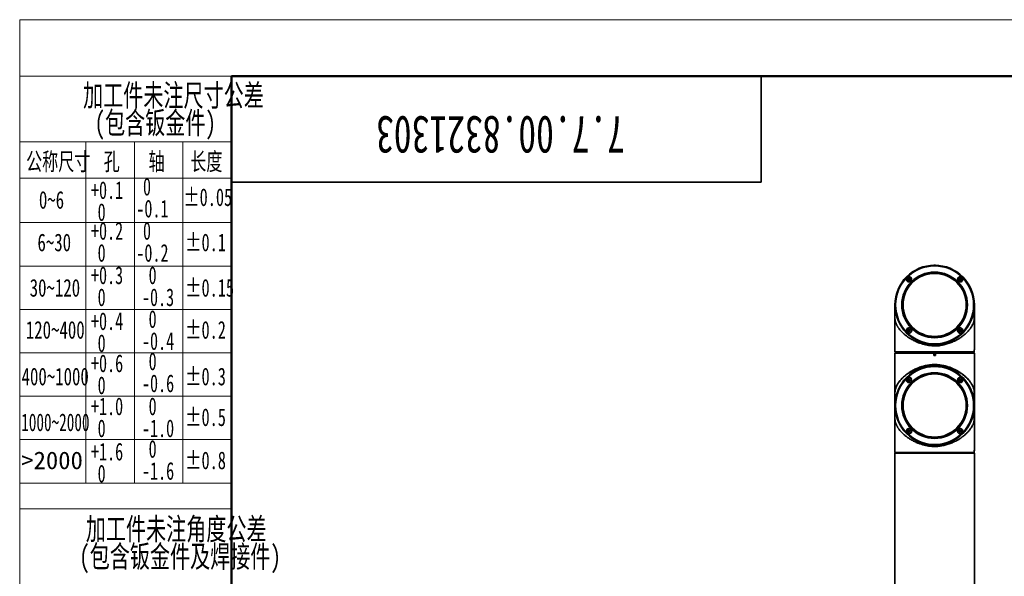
# Model space of a CAD drawing. Header units: millimetres. Extents: x 0 to 420, y 0 to 297.
# Tile 8 of 13: x 0 to 112, y 234 to 297. Entities that reach past the tile are written whole.
import ezdxf

# ---------------------------------------------------------------- set-up
doc = ezdxf.new("R2010")
doc.units = ezdxf.units.MM
doc.layers.get('0').update_dxf_attribs({"lineweight": 18})
doc.layers.add('标注层', color=150, linetype='Continuous', lineweight=18)
doc.styles.add('SLDTEXTSTYLE0', font='txt', dxfattribs={"width": 0.7})
doc.styles.add('SLDTEXTSTYLE2', font='txt', dxfattribs={"width": 0.7})
doc.styles.add('SLDTEXTSTYLE4', font='txt', dxfattribs={"width": 0.67})
doc.styles.add('SLDTEXTSTYLE5', font='txt', dxfattribs={"width": 0.677991})
doc.styles.add('SLDTEXTSTYLE6', font='txt', dxfattribs={"width": 0.631687})
doc.styles.add('SLDTEXTSTYLE7', font='txt', dxfattribs={"width": 1.026693})

# ---------------------------------------------------------------- blocks, each defined once
blk = doc.blocks.new('SW_NOTE_2')
at = {"layer": '标注层', "color": 0, "char_height": 2.5, "attachment_point": 2, "style": 'SLDTEXTSTYLE0'}
for s, insert, width in [('加工件未注尺寸公差', (15.47, 3.22), 44.581), ('(包含钣金件)', (13.41, 0.11), 27.8631)]:
    blk.add_mtext(s, dxfattribs=dict(at, insert=insert, width=width))
blk = doc.blocks.new('SW_NOTE_3')
at = {"layer": '标注层', "color": 0, "char_height": 2, "attachment_point": 1, "style": 'SLDTEXTSTYLE4'}
for s, insert, width in [('0', (0.75, 2.58), 1.5421), ('-0.1', (0, 0.09), 7.1567)]:
    blk.add_mtext(s, dxfattribs=dict(at, insert=insert, width=width))
blk = doc.blocks.new('SW_NOTE_4')
at = {"layer": '标注层', "color": 0, "char_height": 2, "attachment_point": 1, "style": 'SLDTEXTSTYLE4'}
for s, insert, width in [('+0.1', (0, 2.58), 7.1117), ('0', (0.75, 0.09), 1.5421)]:
    blk.add_mtext(s, dxfattribs=dict(at, insert=insert, width=width))
blk = doc.blocks.new('SW_NOTE_5')
at = {"layer": '标注层', "color": 0, "char_height": 2, "attachment_point": 1, "style": 'SLDTEXTSTYLE4'}
for s, insert, width in [('+0.2', (0, 2.58), 7.2615), ('0', (0.75, 0.09), 1.5421)]:
    blk.add_mtext(s, dxfattribs=dict(at, insert=insert, width=width))
blk = doc.blocks.new('SW_NOTE_6')
at = {"layer": '标注层', "color": 0, "char_height": 2, "attachment_point": 1, "style": 'SLDTEXTSTYLE4'}
for s, insert, width in [('+0.3', (0, 2.58), 7.2615), ('0', (0.75, 0.09), 1.5421)]:
    blk.add_mtext(s, dxfattribs=dict(at, insert=insert, width=width))
blk = doc.blocks.new('SW_NOTE_7')
at = {"layer": '标注层', "color": 0, "char_height": 2, "attachment_point": 1, "style": 'SLDTEXTSTYLE4'}
for s, insert, width in [('+0.4', (0, 2.58), 7.3663), ('0', (0.75, 0.09), 1.5421)]:
    blk.add_mtext(s, dxfattribs=dict(at, insert=insert, width=width))
blk = doc.blocks.new('SW_NOTE_8')
at = {"layer": '标注层', "color": 0, "char_height": 2, "attachment_point": 1, "style": 'SLDTEXTSTYLE4'}
for s, insert, width in [('0', (0.75, 2.58), 1.5421), ('-0.2', (0, 0.09), 7.3064)]:
    blk.add_mtext(s, dxfattribs=dict(at, insert=insert, width=width))
blk = doc.blocks.new('SW_NOTE_9')
at = {"layer": '标注层', "color": 0, "char_height": 2, "attachment_point": 1, "style": 'SLDTEXTSTYLE4'}
for s, insert, width in [('0', (0.75, 2.58), 1.5421), ('-0.3', (0, 0.09), 7.3064)]:
    blk.add_mtext(s, dxfattribs=dict(at, insert=insert, width=width))
blk = doc.blocks.new('SW_NOTE_10')
at = {"layer": '标注层', "color": 0, "char_height": 2, "attachment_point": 1, "style": 'SLDTEXTSTYLE4'}
for s, insert, width in [('0', (0.75, 2.58), 1.5421), ('-0.4', (0, 0.09), 7.4112)]:
    blk.add_mtext(s, dxfattribs=dict(at, insert=insert, width=width))
blk = doc.blocks.new('SW_NOTE_11')
at = {"layer": '标注层', "color": 0, "char_height": 2, "attachment_point": 1, "style": 'SLDTEXTSTYLE4'}
for s, insert, width in [('+0.6', (0, 2.58), 7.3064), ('0', (0.75, 0.09), 1.5421)]:
    blk.add_mtext(s, dxfattribs=dict(at, insert=insert, width=width))
blk = doc.blocks.new('SW_NOTE_12')
at = {"layer": '标注层', "color": 0, "char_height": 2, "attachment_point": 1, "style": 'SLDTEXTSTYLE4'}
for s, insert, width in [('0', (0.75, 2.58), 1.5421), ('-0.6', (0, 0.09), 7.3513)]:
    blk.add_mtext(s, dxfattribs=dict(at, insert=insert, width=width))
blk = doc.blocks.new('SW_NOTE_13')
at = {"layer": '标注层', "color": 0, "char_height": 2, "attachment_point": 1, "style": 'SLDTEXTSTYLE4'}
for s, insert, width in [('+1.0', (0, 2.58), 7.3064), ('0', (0.75, 0.09), 1.5421)]:
    blk.add_mtext(s, dxfattribs=dict(at, insert=insert, width=width))
blk = doc.blocks.new('SW_NOTE_14')
at = {"layer": '标注层', "color": 0, "char_height": 2, "attachment_point": 1, "style": 'SLDTEXTSTYLE4'}
for s, insert, width in [('0', (0.75, 2.58), 1.5421), ('-1.0', (0, 0.09), 7.3513)]:
    blk.add_mtext(s, dxfattribs=dict(at, insert=insert, width=width))
blk = doc.blocks.new('SW_NOTE_15')
at = {"layer": '标注层', "color": 0, "char_height": 2, "attachment_point": 1, "style": 'SLDTEXTSTYLE4'}
for s, insert, width in [('+1.6', (0, 2.58), 7.3064), ('0', (0.75, 0.09), 1.5421)]:
    blk.add_mtext(s, dxfattribs=dict(at, insert=insert, width=width))
blk = doc.blocks.new('SW_NOTE_16')
at = {"layer": '标注层', "color": 0, "char_height": 2, "attachment_point": 1, "style": 'SLDTEXTSTYLE4'}
for s, insert, width in [('0', (0.75, 2.58), 1.5421), ('-1.6', (0, 0.09), 7.3513)]:
    blk.add_mtext(s, dxfattribs=dict(at, insert=insert, width=width))
blk = doc.blocks.new('SW_NOTE_17')
at = {"layer": '标注层', "color": 0, "char_height": 2.5, "attachment_point": 2, "style": 'SLDTEXTSTYLE0'}
for s, insert, width in [('加工件未注角度公差', (15.47, 3.22), 44.581), ('(包含钣金件及焊接件)', (15.91, 0.11), 47.8855)]:
    blk.add_mtext(s, dxfattribs=dict(at, insert=insert, width=width))

msp = doc.modelspace()

# ---------------------------------------------------------------- linework, layer by layer
at = {"color": 7, "linetype": 'Continuous', "lineweight": 18}
for q in [(419.993, 297.3966), (-0.0005, 0.3966)]:
    msp.add_line((-0.0005, 297.3966), q, dxfattribs=at)
at = {"color": 1, "linetype": 'Continuous', "lineweight": 18}
for p, q in [((23.9959, 290.9894), (-0.0005, 290.9894)), ((-0.0005, 290.9894), (-0.0005, 0.3966)), ((7.4931, 283.5731), (-0.0005, 283.5731)), ((7.4931, 283.5731), (7.4931, 279.5731)), ((7.4931, 283.5731), (12.9941, 283.5731)), ((12.9941, 283.5731), (12.9941, 244.8997)), ((18.495, 283.5731), (12.9941, 283.5731)), ((18.495, 283.5731), (18.495, 244.8997)), ((18.495, 283.5731), (23.9959, 283.5731)), ((-0.0041, 279.4492), (23.9959, 279.4492)), ((7.4931, 279.9545), (7.4931, 244.8997)), ((-0.0041, 274.4004), (23.9959, 274.4004)), ((-0.0041, 269.4836), (23.9959, 269.4836)), ((-0.0041, 264.5669), (23.9959, 264.5669)), ((-0.0041, 259.6501), (23.9959, 259.6501)), ((-0.0041, 254.7333), (23.9959, 254.7333)), ((-0.0041, 249.8165), (23.9959, 249.8165)), ((-0.0041, 244.8997), (23.9959, 244.8997)), ((-0.0005, 241.9717), (23.9959, 241.9717))]:
    msp.add_line(p, q, dxfattribs=at)
at = {"color": 7, "linetype": 'Continuous', "lineweight": 50}
for p, q in [((23.9959, 5.9894), (23.9959, 290.9894)), ((23.9959, 290.9894), (413.9959, 290.9894))]:
    msp.add_line(p, q, dxfattribs=at)
at = {"color": 7, "linetype": 'Continuous', "lineweight": 35}
for p, q in [((83.9959, 278.9894), (83.9959, 290.9894)), ((23.9959, 278.9894), (83.9959, 278.9894)), ((100.6545, 268.0362), (100.7545, 268.0939)), ((100.6545, 267.9207), (100.6545, 268.0362)), ((100.7545, 267.9784), (100.6545, 268.0362)), ((100.7545, 267.9784), (100.6545, 267.9207)), ((100.7545, 267.863), (100.6545, 267.9207)), ((100.7545, 268.0939), (100.8545, 268.0362)), ((100.7545, 267.9784), (100.7545, 268.0939)), ((100.7545, 267.9784), (100.8545, 268.0362)), ((100.7545, 267.9784), (100.7545, 267.863)), ((100.7545, 267.9784), (100.8545, 267.9207)), ((100.8545, 267.9207), (100.7545, 267.863)), ((100.8545, 268.0362), (100.8545, 267.9207)), ((106.4528, 268.0362), (106.5528, 268.0939)), ((106.4528, 267.9207), (106.4528, 268.0362)), ((106.5528, 267.9784), (106.4528, 268.0362)), ((106.5528, 267.9784), (106.4528, 267.9207)), ((106.5528, 267.863), (106.4528, 267.9207)), ((106.5528, 268.0939), (106.6528, 268.0362)), ((106.5528, 267.9784), (106.5528, 268.0939)), ((106.5528, 267.9784), (106.6528, 268.0362)), ((106.5528, 267.9784), (106.5528, 267.863)), ((106.5528, 267.9784), (106.6528, 267.9207)), ((106.6528, 267.9207), (106.5528, 267.863)), ((106.6528, 268.0362), (106.6528, 267.9207)), ((99.1536, 265.0793), (99.1536, 259.7493)), ((108.1529, 264.9979), (108.1529, 264.9964)), ((108.1536, 260.0093), (108.1536, 265.0793)), ((100.6545, 262.2379), (100.7545, 262.2956)), ((100.6545, 262.1224), (100.6545, 262.2379)), ((100.7545, 262.1802), (100.6545, 262.2379)), ((100.7545, 262.1802), (100.6545, 262.1224)), ((100.7545, 262.2956), (100.8545, 262.2379)), ((100.7545, 262.1802), (100.7545, 262.2956)), ((100.7545, 262.1802), (100.8545, 262.2379)), ((100.7545, 262.1802), (100.7545, 262.0647)), ((100.7545, 262.1802), (100.8545, 262.1224)), ((100.8545, 262.2379), (100.8545, 262.1224)), ((106.4528, 262.2379), (106.5528, 262.2956)), ((106.4528, 262.1224), (106.4528, 262.2379)), ((106.5528, 262.1802), (106.4528, 262.2379)), ((106.5528, 262.1802), (106.4528, 262.1224)), ((106.5528, 262.2956), (106.6528, 262.2379)), ((106.5528, 262.1802), (106.5528, 262.2956)), ((106.5528, 262.1802), (106.6528, 262.2379)), ((106.5528, 262.1802), (106.5528, 262.0647)), ((106.5528, 262.1802), (106.6528, 262.1224)), ((106.6528, 262.2379), (106.6528, 262.1224)), ((100.7545, 262.0647), (100.6545, 262.1224)), ((100.7394, 261.6528), (100.7933, 261.6002)), ((100.8545, 262.1224), (100.7545, 262.0647)), ((106.5528, 262.0647), (106.4528, 262.1224)), ((106.6528, 262.1224), (106.5528, 262.0647)), ((108.1525, 260.0093), (108.1536, 260.0093)), ((108.1525, 260.0093), (108.1525, 259.7493)), ((99.1536, 259.7493), (99.2036, 259.6993)), ((99.1536, 259.7493), (108.1525, 259.7493)), ((99.2236, 259.6693), (99.1536, 259.5993)), ((99.1536, 259.5993), (99.1536, 253.6793)), ((103.5536, 259.5993), (99.1536, 259.5993)), ((108.1026, 259.6993), (99.2036, 259.6993)), ((103.5675, 259.6693), (99.2236, 259.6693)), ((103.5536, 259.6182), (103.5536, 259.5993)), ((103.5536, 259.5993), (103.5536, 259.3593)), ((103.7536, 259.3593), (103.5536, 259.3593)), ((103.7398, 259.6693), (103.5675, 259.6693)), ((108.0836, 259.6693), (103.7398, 259.6693)), ((103.7536, 259.6182), (103.7536, 259.5993)), ((108.1536, 259.5993), (103.7536, 259.5993)), ((103.7536, 259.3593), (103.7536, 259.5993)), ((108.1536, 259.5993), (108.0836, 259.6693)), ((108.1336, 259.7304), (108.1026, 259.6993)), ((108.1536, 253.6793), (108.1536, 259.5993)), ((100.6545, 256.6362), (100.7545, 256.6939)), ((100.6545, 256.5207), (100.6545, 256.6362)), ((100.7545, 256.5784), (100.6545, 256.6362)), ((100.7545, 256.5784), (100.6545, 256.5207)), ((100.7545, 256.6939), (100.8545, 256.6362)), ((100.7545, 256.5784), (100.7545, 256.6939)), ((100.7545, 256.5784), (100.8545, 256.6362)), ((100.7545, 256.5784), (100.7545, 256.463)), ((100.7545, 256.5784), (100.8545, 256.5207)), ((100.8545, 256.6362), (100.8545, 256.5207)), ((106.4528, 256.6362), (106.5528, 256.6939)), ((106.4528, 256.5207), (106.4528, 256.6362)), ((106.5528, 256.5784), (106.4528, 256.6362)), ((106.5528, 256.5784), (106.4528, 256.5207)), ((106.5528, 256.6939), (106.6528, 256.6362)), ((106.5528, 256.5784), (106.5528, 256.6939)), ((106.5528, 256.5784), (106.6528, 256.6362)), ((106.5528, 256.5784), (106.5528, 256.463)), ((106.5528, 256.5784), (106.6528, 256.5207)), ((106.6528, 256.6362), (106.6528, 256.5207)), ((100.7545, 256.463), (100.6545, 256.5207)), ((100.8545, 256.5207), (100.7545, 256.463)), ((106.5528, 256.463), (106.4528, 256.5207)), ((106.6528, 256.5207), (106.5528, 256.463)), ((99.1548, 254.4841), (99.1548, 253.7832)), ((108.1524, 254.4841), (108.1524, 254.0264)), ((108.1527, 254.6005), (108.1525, 254.4856)), ((99.1536, 253.6793), (99.1536, 248.3493)), ((108.1524, 253.7832), (108.1524, 253.8787)), ((108.1529, 253.5979), (108.1529, 253.5964)), ((108.1536, 248.6093), (108.1536, 253.6793)), ((100.6545, 250.8379), (100.7545, 250.8956)), ((100.6545, 250.7224), (100.6545, 250.8379)), ((100.7545, 250.7802), (100.6545, 250.8379)), ((100.7545, 250.7802), (100.6545, 250.7224)), ((100.7545, 250.6647), (100.6545, 250.7224)), ((100.7545, 250.8956), (100.8545, 250.8379)), ((100.7545, 250.7802), (100.7545, 250.8956)), ((100.7545, 250.7802), (100.8545, 250.8379)), ((100.7545, 250.7802), (100.7545, 250.6647)), ((100.7545, 250.7802), (100.8545, 250.7224)), ((100.8545, 250.7224), (100.7545, 250.6647)), ((100.8545, 250.8379), (100.8545, 250.7224)), ((106.4528, 250.8379), (106.5528, 250.8956)), ((106.4528, 250.7224), (106.4528, 250.8379)), ((106.5528, 250.7802), (106.4528, 250.8379)), ((106.5528, 250.7802), (106.4528, 250.7224)), ((106.5528, 250.6647), (106.4528, 250.7224)), ((106.5528, 250.8956), (106.6528, 250.8379)), ((106.5528, 250.7802), (106.5528, 250.8956)), ((106.5528, 250.7802), (106.6528, 250.8379)), ((106.5528, 250.7802), (106.5528, 250.6647)), ((106.5528, 250.7802), (106.6528, 250.7224)), ((106.6528, 250.7224), (106.5528, 250.6647)), ((106.6528, 250.8379), (106.6528, 250.7224)), ((99.1536, 248.3493), (99.2036, 248.2993)), ((99.1536, 248.3493), (108.1525, 248.3493)), ((99.1536, 248.2693), (99.1536, 180.0593)), ((99.1536, 248.2693), (103.6536, 248.2693)), ((108.1026, 248.2993), (99.2036, 248.2993)), ((99.4536, 248.2993), (99.4536, 248.2693)), ((103.6536, 248.2693), (108.1536, 248.2693)), ((107.8536, 248.2693), (107.8536, 248.2993)), ((108.1336, 248.3304), (108.1026, 248.2993)), ((108.1525, 248.6093), (108.1536, 248.6093)), ((108.1525, 248.6093), (108.1525, 248.3493)), ((108.1525, 248.5244), (108.1536, 248.5393)), ((108.1536, 248.5393), (108.1536, 248.6093)), ((108.1536, 180.0593), (108.1536, 248.2693))]:
    msp.add_line(p, q, dxfattribs=at)
at = {"color": 8, "linetype": 'Continuous', "lineweight": 35}
for p, q in [((99.1548, 253.7821), (99.1548, 254.4856)), ((108.1525, 254.4856), (108.1525, 254.0193)), ((108.1525, 253.8824), (108.1525, 253.7821)), ((99.1544, 252.697), (99.1548, 252.8745)), ((108.1525, 248.5393), (108.1536, 248.5393))]:
    msp.add_line(p, q, dxfattribs=at)
at = {"color": 7, "linetype": 'Continuous', "lineweight": 35}
for centre, radius in [((103.6536, 265.0793), 4.5), ((103.6536, 265.0793), 4.422), ((103.6536, 265.0793), 3.7157), ((103.6536, 265.0793), 3.684), ((103.6536, 265.0793), 3.625), ((103.6536, 265.0793), 3.575), ((100.7545, 267.9784), 0.165), ((106.5528, 267.9784), 0.165), ((100.7545, 262.1802), 0.165), ((106.5528, 262.1802), 0.165), ((103.6536, 253.6793), 4.5), ((103.6536, 253.6793), 4.422), ((103.6536, 253.6793), 3.7157), ((103.6536, 253.6793), 3.684), ((103.6536, 253.6793), 3.625), ((103.6536, 253.6793), 3.575), ((100.7545, 256.5784), 0.165), ((106.5528, 256.5784), 0.165), ((100.7545, 250.7802), 0.165), ((106.5528, 250.7802), 0.165)]:
    msp.add_circle(centre, radius, dxfattribs=at)
for start, end in [(270, 180), (225, 270)]:
    msp.add_arc((103.6536, 265.0793), 4.5, start, end, dxfattribs=at)
for points, knots in [([(103.5536, 269.5782), (103.5551, 269.5782), (103.5582, 269.5783), (103.5813, 269.5788), (103.6143, 269.5792), (103.6536, 269.5794), (103.6929, 269.5792), (103.726, 269.5788), (103.7491, 269.5783), (103.7521, 269.5782), (103.7536, 269.5782)], [0, 0, 0, 0, 0.025015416, 0.050007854, 0.074989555, 0.099970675, 0.124961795, 0.149973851, 0.174989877, 0.200016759, 0.200016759, 0.200016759, 0.200016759]), ([(100.9802, 268.1761), (100.9549, 268.1997), (100.9045, 268.2469), (100.8039, 268.2801), (100.6997, 268.2795), (100.6024, 268.2437), (100.5237, 268.1788), (100.4712, 268.0926), (100.4494, 267.9945), (100.4608, 267.8941), (100.5048, 267.8019), (100.578, 267.7285), (100.6726, 267.6835), (100.7772, 267.6733), (100.8783, 267.6988), (100.9636, 267.7556), (101.0246, 267.8358), (101.0562, 267.9307), (101.0553, 268.0309), (101.0267, 268.1157), (100.9932, 268.1591), (100.9802, 268.1761)], [0, 0, 0, 0, 0.10425702, 0.20855838, 0.31167616, 0.41254674, 0.51140081, 0.60921249, 0.70724127, 0.80670221, 0.90826803, 1.01188427, 1.11665914, 1.2209635, 1.32318656, 1.42265512, 1.52010661, 1.6173151, 1.7160965, 1.81744531, 1.88255844, 1.88255844, 1.88255844, 1.88255844]), ([(106.7649, 268.1906), (106.7392, 268.2118), (106.6877, 268.2542), (106.5897, 268.2814), (106.4892, 268.2774), (106.3943, 268.2399), (106.3162, 268.1724), (106.2646, 268.0814), (106.2467, 267.9778), (106.265, 267.8749), (106.3158, 267.7854), (106.3919, 267.7188), (106.4844, 267.6808), (106.5844, 267.6746), (106.6822, 267.7015), (106.7672, 267.7602), (106.8283, 267.8451), (106.8572, 267.9463), (106.8498, 268.0504), (106.8147, 268.1343), (106.7786, 268.1751), (106.7649, 268.1906)], [0, 0, 0, 0, 0.0982259, 0.1964132, 0.29548983, 0.39658347, 0.49982325, 0.60447941, 0.7090198, 0.81179745, 0.91182693, 1.0095713, 1.10666966, 1.20500339, 1.30579751, 1.40908683, 1.5138081, 1.61826566, 1.72102405, 1.82152532, 1.8825646, 1.8825646, 1.8825646, 1.8825646]), ([(99.1548, 264.9799), (99.1546, 264.9858), (99.1544, 264.994), (99.1544, 264.9943), (99.1544, 264.9944)], [0, 0, 0, 0, 0.0103419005, 0.0144754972, 0.0144754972, 0.0144754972, 0.0144754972]), ([(99.1546, 264.9818), (99.1547, 264.9522), (99.1548, 264.8776), (99.1551, 264.6925), (99.1554, 264.4837), (99.1555, 264.2932), (99.1557, 264.0742), (99.1558, 263.8486), (99.1558, 263.6925), (99.1558, 263.6226)], [0, 0, 0, 0, 0.19854903, 0.50124087, 0.66430595, 0.83549519, 1.0154445, 1.2051992, 1.35917739, 1.35917739, 1.35917739, 1.35917739]), ([(99.1546, 264.9801), (99.1547, 264.9513), (99.1548, 264.8774), (99.1551, 264.6936), (99.1554, 264.485), (99.1555, 264.2945), (99.1557, 264.0755), (99.1558, 263.8547), (99.1558, 263.7037), (99.1558, 263.6389)], [0, 0, 0, 0, 0.19368176, 0.49587458, 0.65866462, 0.8295828, 1.00921944, 1.1986459, 1.34122446, 1.34122446, 1.34122446, 1.34122446]), ([(108.1514, 263.6225), (108.1514, 263.644), (108.1513, 263.7461), (108.1513, 263.9074), (108.1513, 264.0905), (108.1513, 264.2488), (108.1515, 264.416), (108.1519, 264.6057), (108.1523, 264.781), (108.1526, 264.916), (108.1527, 264.9658), (108.1527, 264.9869)], [0, 0, 0, 0, 0.04828946, 0.22899957, 0.37340612, 0.49081871, 0.63567141, 0.81793584, 1.03695785, 1.22571297, 1.36432789, 1.36432789, 1.36432789, 1.36432789]), ([(108.1514, 263.6254), (108.1514, 263.6464), (108.1513, 263.7479), (108.1513, 263.9087), (108.1513, 264.0918), (108.1513, 264.2502), (108.1515, 264.417), (108.1519, 264.6069), (108.1522, 264.7204), (108.1523, 264.7819)], [0, 0, 0, 0, 0.05270803, 0.25519926, 0.41700461, 0.54856215, 0.71088263, 0.91512157, 1.15645022, 1.15645022, 1.15645022, 1.15645022]), ([(108.1524, 264.2917), (108.1528, 264.1911), (108.1532, 264.0631), (108.1532, 263.9088), (108.1531, 263.8345), (108.1528, 263.7459), (108.1522, 263.6638), (108.1506, 263.5909), (108.1471, 263.4975), (108.1372, 263.3919), (108.1137, 263.2642), (108.0862, 263.1633), (108.0604, 263.0856), (108.0406, 263.0311), (108.0178, 262.9733), (107.9908, 262.9106), (107.9453, 262.8131), (107.8655, 262.6629), (107.7505, 262.4831), (107.6077, 262.2913), (107.4572, 262.1145), (107.287, 261.9388), (107.1193, 261.7834), (106.9535, 261.6442), (106.7875, 261.5166), (106.6197, 261.3982), (106.4208, 261.269), (106.187, 261.1322), (105.9148, 260.9921), (105.6536, 260.8747), (105.4057, 260.7769), (105.1717, 260.6957), (104.9359, 260.6246), (104.6002, 260.5378), (104.1762, 260.4569), (103.7119, 260.4189), (103.3133, 260.4423), (102.9683, 260.4892), (102.6295, 260.5565), (102.3063, 260.6418), (101.99, 260.7434), (101.7132, 260.8498), (101.4734, 260.9552), (101.2678, 261.0554), (101.0641, 261.1647), (100.8857, 261.2703), (100.7301, 261.3702), (100.5953, 261.4627), (100.461, 261.5612), (100.328, 261.6657), (100.1752, 261.7948), (100.0011, 261.9568), (99.8127, 262.1553), (99.6754, 262.3231), (99.5832, 262.4489), (99.5286, 262.5281), (99.4777, 262.6075), (99.4303, 262.6869), (99.3865, 262.7663), (99.3494, 262.8403), (99.3135, 262.9172), (99.2754, 263.0062), (99.2397, 263.1042), (99.2102, 263.2021), (99.1886, 263.2905), (99.1746, 263.3703), (99.1661, 263.4382), (99.1615, 263.4914), (99.1576, 263.5566), (99.1557, 263.6291), (99.1547, 263.7086), (99.1541, 263.821), (99.154, 264.0201), (99.1545, 264.1923), (99.1548, 264.2917)], [0, 0, 0, 0, 0.24067095, 0.3061543, 0.36472865, 0.41688833, 0.51847337, 0.57055019, 0.62470977, 0.81503998, 1.00414843, 1.20552716, 1.28871122, 1.3710081, 1.46067701, 1.55770052, 1.66207818, 1.91109835, 2.24736422, 2.48601204, 2.79110447, 3.0658576, 3.31029024, 3.53256766, 3.74500471, 3.94763392, 4.1404906, 4.42954996, 4.70592691, 4.9698965, 5.18279537, 5.39081618, 5.59418003, 5.79313273, 6.23830033, 6.62693837, 6.89158041, 7.18156969, 7.45491731, 7.72279036, 7.99893972, 8.28392895, 8.48104713, 8.68508275, 8.89614469, 9.11435134, 9.2677274, 9.42761975, 9.59404558, 9.76702686, 9.94659293, 10.22299569, 10.53903294, 10.87530888, 10.99665096, 11.11804163, 11.23947061, 11.36093809, 11.482445, 11.60400075, 11.6989071, 11.83716778, 12.0188001, 12.15742404, 12.29599, 12.43452678, 12.5155781, 12.58482428, 12.64262352, 12.74820737, 12.79923481, 12.8504093, 13.02501809, 13.2633648, 13.2633648, 13.2633648, 13.2633648]), ([(100.9666, 262.3923), (100.941, 262.4134), (100.8898, 262.4556), (100.7924, 262.4829), (100.6922, 262.4794), (100.597, 262.4422), (100.5183, 262.3747), (100.4664, 262.2835), (100.4485, 262.18), (100.4665, 262.0773), (100.517, 261.9878), (100.5931, 261.9207), (100.6861, 261.8824), (100.7866, 261.8763), (100.8844, 261.9035), (100.969, 261.9621), (101.0299, 262.0467), (101.0589, 262.1477), (101.0516, 262.252), (101.0163, 262.3361), (100.9802, 262.377), (100.9666, 262.3923)], [0, 0, 0, 0, 0.09778149, 0.19551527, 0.29451965, 0.39614255, 0.50002602, 0.6048485, 0.70890399, 0.810992, 0.91082431, 1.00902478, 1.1067806, 1.20537227, 1.30578755, 1.40838138, 1.51273363, 1.61748823, 1.72098583, 1.82189543, 1.88257073, 1.88257073, 1.88257073, 1.88257073]), ([(106.7504, 262.4058), (106.7223, 262.4259), (106.6661, 262.466), (106.562, 262.4857), (106.4589, 262.4714), (106.3676, 262.4233), (106.2985, 262.3494), (106.2575, 262.2581), (106.2481, 262.1584), (106.2718, 262.0598), (106.3275, 261.9731), (106.4103, 261.9093), (106.5104, 261.8771), (106.615, 261.8806), (106.7112, 261.9187), (106.7882, 261.9854), (106.8387, 262.0727), (106.8582, 262.1714), (106.8443, 262.2712), (106.8046, 262.352), (106.7657, 262.3907), (106.7504, 262.4058)], [0, 0, 0, 0, 0.10425741, 0.20855408, 0.31154796, 0.41185479, 0.50976449, 0.60681648, 0.70497377, 0.80551075, 0.90859701, 1.0132299, 1.11778868, 1.22076271, 1.32147968, 1.42020557, 1.51799436, 1.61609713, 1.71568609, 1.81741216, 1.88255434, 1.88255434, 1.88255434, 1.88255434]), ([(102.1478, 260.832), (102.1259, 260.8411), (102.0917, 260.8554), (102.0232, 260.8839), (101.9766, 260.9032), (101.9423, 260.9174)], [0, 0, 0, 0, 0.07110851, 0.11124427, 0.222487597, 0.222487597, 0.222487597, 0.222487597]), ([(105.365, 260.9174), (105.3313, 260.9035), (105.2801, 260.8823), (105.216, 260.8554), (105.1822, 260.8417), (105.1652, 260.8343), (105.1609, 260.8327), (105.1598, 260.8321), (105.1595, 260.8321), (105.1594, 260.832), (105.1594, 260.832), (105.1594, 260.832), (105.1594, 260.832)], [0, 0, 0, 0, 0.109373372, 0.166232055, 0.208398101, 0.219001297, 0.221670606, 0.222355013, 0.222534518, 0.222585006, 0.222597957, 0.222604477, 0.222604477, 0.222604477, 0.222604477]), ([(103.5675, 259.6693), (103.5623, 259.6578), (103.5546, 259.6411), (103.5539, 259.6237), (103.5536, 259.6182)], [0, 0, 0, 0, 0.0366116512, 0.0534526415, 0.0534526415, 0.0534526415, 0.0534526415]), ([(103.7536, 259.6182), (103.7519, 259.6338), (103.7499, 259.6513), (103.7408, 259.6675), (103.7398, 259.6693)], [0, 0, 0, 0, 0.0473859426, 0.0533510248, 0.0533510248, 0.0533510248, 0.0533510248]), ([(108.1525, 259.7493), (108.1499, 259.7467), (108.1436, 259.7404), (108.1373, 259.7341), (108.1336, 259.7304)], [0, 0, 0, 0, 0.0110203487, 0.0267084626, 0.0267084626, 0.0267084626, 0.0267084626]), ([(108.1524, 254.4841), (108.1527, 254.5727), (108.153, 254.7058), (108.1529, 254.8848), (108.1522, 255.0156), (108.1501, 255.1318), (108.144, 255.26), (108.1235, 255.4399), (108.0655, 255.6639), (107.9399, 255.9612), (107.743, 256.2897), (107.4567, 256.6445), (107.1305, 256.9603), (106.7855, 257.2342), (106.4376, 257.4672), (106.0525, 257.6834), (105.6318, 257.8773), (105.1785, 258.0439), (104.6959, 258.1801), (104.1895, 258.2765), (103.6683, 258.3238), (103.1469, 258.2808), (102.6406, 258.187), (102.1574, 258.0531), (101.7025, 257.8884), (101.279, 257.6957), (100.8889, 257.4791), (100.535, 257.2441), (100.1848, 256.9675), (99.8548, 256.6492), (99.5658, 256.2921), (99.367, 255.9609), (99.2409, 255.6615), (99.186, 255.448), (99.1641, 255.269), (99.1574, 255.1459), (99.155, 255.0106), (99.1544, 254.8805), (99.1542, 254.7032), (99.1546, 254.5717), (99.1548, 254.4841)], [0, 0, 0, 0, 0.21180556, 0.31780888, 0.42315791, 0.52845283, 0.63346549, 0.84051604, 1.25402192, 1.66501513, 2.20977607, 2.75729628, 3.3052369, 3.71246454, 4.11998452, 4.5314252, 4.94107971, 5.34918655, 5.76093645, 6.17334253, 6.5856965, 6.99693402, 7.40874757, 7.81932451, 8.22693064, 8.63741719, 9.05084174, 9.46449453, 9.87828485, 10.42851915, 10.97945865, 11.53034109, 11.94378872, 12.35822747, 12.5141286, 12.66999789, 12.77440915, 12.87946596, 12.98426897, 13.19360455, 13.19360455, 13.19360455, 13.19360455]), ([(99.1548, 254.4856), (99.1547, 254.5386), (99.1544, 254.6371), (99.1543, 254.7758), (99.1544, 254.895), (99.155, 254.9981), (99.1561, 255.0773), (99.1578, 255.1391), (99.1599, 255.1894), (99.164, 255.2586), (99.1731, 255.3494), (99.1904, 255.4539), (99.2183, 255.5717), (99.2584, 255.7001), (99.3133, 255.8382), (99.3752, 255.968), (99.4413, 256.0895), (99.5163, 256.2127), (99.6011, 256.3374), (99.6886, 256.4537), (99.791, 256.5797), (99.914, 256.7174), (100.0642, 256.8685), (100.2173, 257.0086), (100.3711, 257.1376), (100.5237, 257.2556), (100.754, 257.4204), (101.075, 257.6193), (101.4985, 257.8375), (101.7983, 257.9535), (101.9423, 258.0092)], [0, 0, 0, 0, 0.11896459, 0.2212866, 0.30813247, 0.3838007, 0.45712637, 0.5026955, 0.55189339, 0.60515731, 0.72398995, 0.88173813, 1.02223184, 1.21830524, 1.42910403, 1.61399265, 1.77297874, 1.94776959, 2.13900852, 2.30518612, 2.44630965, 2.68105304, 2.90287844, 3.11180378, 3.30784027, 3.4910242, 3.66138663, 4.09523157, 4.49749555, 4.86923718, 4.86923718, 4.86923718, 4.86923718]), ([(101.9423, 258.0092), (102.0331, 258.0402), (102.2114, 258.1012), (102.4864, 258.1759), (102.815, 258.2477), (103.2034, 258.307), (103.5041, 258.3168), (103.6536, 258.3217)], [0, 0, 0, 0, 0.29933491, 0.58830435, 0.86749367, 1.30989668, 1.74780712, 1.74780712, 1.74780712, 1.74780712]), ([(103.6536, 258.3217), (103.7517, 258.3196), (103.9511, 258.3152), (104.2491, 258.284), (104.5869, 258.2299), (104.9646, 258.143), (105.2292, 258.0546), (105.365, 258.0092)], [0, 0, 0, 0, 0.28716414, 0.58418899, 0.88010265, 1.30261443, 1.74784951, 1.74784951, 1.74784951, 1.74784951]), ([(100.9802, 256.7761), (100.9549, 256.7997), (100.9045, 256.8469), (100.8039, 256.8801), (100.6997, 256.8795), (100.6024, 256.8437), (100.5237, 256.7787), (100.4712, 256.6926), (100.4494, 256.5945), (100.4608, 256.4941), (100.5048, 256.4019), (100.578, 256.3285), (100.6726, 256.2835), (100.7772, 256.2733), (100.8783, 256.2988), (100.9636, 256.3556), (101.0246, 256.4358), (101.0562, 256.5307), (101.0553, 256.6309), (101.0267, 256.7157), (100.9932, 256.7591), (100.9802, 256.7761)], [0, 0, 0, 0, 0.10426427, 0.20856194, 0.31167976, 0.41255034, 0.51140443, 0.60920603, 0.70724631, 0.80669565, 0.9082615, 1.01188594, 1.11665599, 1.22096139, 1.32318735, 1.4226494, 1.52010093, 1.6173094, 1.71609091, 1.81745052, 1.88255426, 1.88255426, 1.88255426, 1.88255426]), ([(106.7649, 256.7906), (106.7392, 256.8118), (106.6877, 256.8542), (106.5897, 256.8814), (106.4892, 256.8774), (106.3943, 256.8399), (106.3162, 256.7724), (106.2646, 256.6814), (106.2467, 256.5778), (106.265, 256.4749), (106.3158, 256.3854), (106.3919, 256.3188), (106.4844, 256.2808), (106.5844, 256.2746), (106.6823, 256.3015), (106.7672, 256.3602), (106.8283, 256.4452), (106.8572, 256.5463), (106.8498, 256.6504), (106.8147, 256.7343), (106.7786, 256.7751), (106.7649, 256.7906)], [0, 0, 0, 0, 0.09821902, 0.19640637, 0.29548298, 0.3965808, 0.49982062, 0.60446672, 0.70901854, 0.81178462, 0.91181408, 1.00955844, 1.10665676, 1.20499126, 1.30578528, 1.40908124, 1.51380242, 1.61825998, 1.72101834, 1.82151961, 1.88256805, 1.88256805, 1.88256805, 1.88256805]), ([(99.1548, 254.4858), (99.1548, 254.4858), (99.1548, 254.4857), (99.1548, 254.4856), (99.1548, 254.4856)], [0, 0, 0, 0, 0.000101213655, 0.000180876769, 0.000180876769, 0.000180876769, 0.000180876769]), ([(99.1563, 255.0775), (99.1563, 255.065), (99.1563, 254.9647), (99.1564, 254.8026), (99.1565, 254.6155), (99.1567, 254.4856), (99.1571, 254.3725), (99.1574, 254.2382), (99.1576, 254.0762), (99.1577, 253.9408), (99.1573, 253.8742), (99.1584, 253.8893), (99.1584, 253.89)], [0, 0, 0, 0, 0.02317575, 0.18655449, 0.31490613, 0.41022295, 0.4787311, 0.6042771, 0.77034236, 0.9776809, 1.18208005, 1.19127744, 1.19127744, 1.19127744, 1.19127744]), ([(108.1518, 253.8714), (108.152, 253.8692), (108.1528, 253.861), (108.1527, 253.8992), (108.1527, 253.969), (108.1523, 254.0552), (108.152, 254.1697), (108.1517, 254.3445), (108.1514, 254.5587), (108.1512, 254.806), (108.1511, 254.9777), (108.1511, 255.068)], [0, 0, 0, 0, 0.05137314, 0.19182884, 0.25740079, 0.32741277, 0.4532861, 0.61841076, 0.82325968, 1.00404509, 1.20456986, 1.20456986, 1.20456986, 1.20456986]), ([(99.1548, 253.5799), (99.1546, 253.5858), (99.1544, 253.594), (99.1544, 253.5943), (99.1544, 253.5944)], [0, 0, 0, 0, 0.0103334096, 0.0144635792, 0.0144635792, 0.0144635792, 0.0144635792]), ([(99.1546, 253.5818), (99.1547, 253.5522), (99.1548, 253.4776), (99.1551, 253.2925), (99.1554, 253.0837), (99.1555, 252.8932), (99.1557, 252.6742), (99.1558, 252.4486), (99.1558, 252.2925), (99.1558, 252.2226)], [0, 0, 0, 0, 0.19855183, 0.50123894, 0.66430451, 0.83550117, 1.01543566, 1.20519891, 1.35917739, 1.35917739, 1.35917739, 1.35917739]), ([(99.1546, 253.5801), (99.1547, 253.5513), (99.1548, 253.4775), (99.1551, 253.2936), (99.1554, 253.0849), (99.1555, 252.8945), (99.1557, 252.6755), (99.1558, 252.4547), (99.1558, 252.3037), (99.1558, 252.2389)], [0, 0, 0, 0, 0.19367417, 0.49587096, 0.6586665, 0.82957642, 1.0092124, 1.198638, 1.34122446, 1.34122446, 1.34122446, 1.34122446]), ([(108.1514, 252.2225), (108.1514, 252.244), (108.1513, 252.3461), (108.1513, 252.5074), (108.1513, 252.6905), (108.1513, 252.8488), (108.1515, 253.016), (108.1519, 253.2057), (108.1523, 253.381), (108.1526, 253.516), (108.1527, 253.5658), (108.1527, 253.5868)], [0, 0, 0, 0, 0.04830711, 0.22900803, 0.3734225, 0.49082691, 0.63567154, 0.8179425, 1.03695749, 1.22571748, 1.36432789, 1.36432789, 1.36432789, 1.36432789]), ([(108.1514, 252.2254), (108.1514, 252.2464), (108.1513, 252.3479), (108.1513, 252.5087), (108.1513, 252.6918), (108.1513, 252.8502), (108.1515, 253.017), (108.1519, 253.2069), (108.1522, 253.3204), (108.1523, 253.3819)], [0, 0, 0, 0, 0.05271803, 0.25520012, 0.41700608, 0.54857267, 0.71089368, 0.91513248, 1.15646214, 1.15646214, 1.15646214, 1.15646214]), ([(108.1524, 252.8917), (108.1528, 252.7911), (108.1532, 252.6631), (108.1532, 252.5088), (108.1531, 252.4345), (108.1528, 252.3459), (108.1522, 252.2638), (108.1506, 252.1909), (108.1471, 252.0975), (108.1372, 251.9919), (108.1137, 251.8642), (108.0862, 251.7633), (108.0604, 251.6856), (108.0406, 251.6311), (108.0178, 251.5733), (107.9908, 251.5106), (107.9453, 251.4131), (107.8655, 251.263), (107.7505, 251.0831), (107.6077, 250.8913), (107.4572, 250.7145), (107.287, 250.5388), (107.1193, 250.3834), (106.9535, 250.2442), (106.7875, 250.1166), (106.6197, 249.9982), (106.4208, 249.8689), (106.187, 249.7322), (105.9148, 249.5922), (105.6536, 249.4747), (105.4057, 249.3769), (105.1717, 249.2957), (104.936, 249.2246), (104.6002, 249.1378), (104.1762, 249.0569), (103.7119, 249.0189), (103.3133, 249.0423), (102.9683, 249.0892), (102.6295, 249.1565), (102.3063, 249.2418), (101.99, 249.3435), (101.7132, 249.4498), (101.4734, 249.5552), (101.2678, 249.6553), (101.0641, 249.7647), (100.8857, 249.8703), (100.7301, 249.9702), (100.5953, 250.0627), (100.461, 250.1612), (100.328, 250.2657), (100.1752, 250.3948), (100.0011, 250.5568), (99.8127, 250.7553), (99.6754, 250.9231), (99.5832, 251.0489), (99.5286, 251.1281), (99.4777, 251.2075), (99.4303, 251.2869), (99.3865, 251.3663), (99.3494, 251.4404), (99.3135, 251.5172), (99.2754, 251.6062), (99.2397, 251.7042), (99.2102, 251.8021), (99.1886, 251.8905), (99.1746, 251.9704), (99.1661, 252.0382), (99.1615, 252.0914), (99.1576, 252.1566), (99.1557, 252.2291), (99.1547, 252.3086), (99.1541, 252.421), (99.154, 252.6201), (99.1545, 252.7923), (99.1548, 252.8917)], [0, 0, 0, 0, 0.24066163, 0.30614496, 0.36471934, 0.41687901, 0.51847265, 0.5705415, 0.62470126, 0.81503718, 1.00414558, 1.20552025, 1.28870379, 1.3710054, 1.46067001, 1.55769325, 1.66207595, 1.91109085, 2.24735607, 2.48600405, 2.79110177, 3.06585472, 3.31028225, 3.53256432, 3.74499728, 3.94762578, 4.14048703, 4.4295423, 4.70591909, 4.96989211, 5.18278781, 5.39080852, 5.59417488, 5.79312522, 6.23829448, 6.62693242, 6.89157488, 7.18156534, 7.45490928, 7.72278224, 7.99893427, 8.28392347, 8.48104502, 8.68507342, 8.89613537, 9.11434584, 9.2677219, 9.42761448, 9.59404018, 9.76702141, 9.94658706, 10.22298509, 10.53902258, 10.87529789, 10.99664501, 11.11803069, 11.23945987, 11.36092779, 11.48243929, 11.60399441, 11.69889641, 11.83716159, 12.0187896, 12.15741801, 12.29598443, 12.43452567, 12.51556665, 12.58481806, 12.6426112, 12.74820232, 12.79923012, 12.85039544, 13.02500421, 13.26335094, 13.26335094, 13.26335094, 13.26335094]), ([(99.1548, 252.873), (99.1548, 252.873), (99.1548, 252.8729), (99.1548, 252.8728), (99.1548, 252.8728)], [0, 0, 0, 0, 0.000101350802, 0.000181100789, 0.000181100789, 0.000181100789, 0.000181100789]), ([(100.9666, 250.9923), (100.941, 251.0134), (100.8898, 251.0556), (100.7924, 251.0829), (100.6922, 251.0794), (100.597, 251.0423), (100.5183, 250.9747), (100.4664, 250.8835), (100.4485, 250.78), (100.4665, 250.6773), (100.517, 250.5878), (100.5931, 250.5207), (100.6861, 250.4824), (100.7866, 250.4763), (100.8844, 250.5035), (100.969, 250.5621), (101.0299, 250.6467), (101.0589, 250.7478), (101.0516, 250.852), (101.0163, 250.9361), (100.9802, 250.977), (100.9666, 250.9923)], [0, 0, 0, 0, 0.09778149, 0.19551526, 0.29452014, 0.39613888, 0.50002989, 0.60485229, 0.70890788, 0.81099583, 0.91082814, 1.00902862, 1.10678449, 1.20537538, 1.30578759, 1.40839461, 1.51272818, 1.61750507, 1.72097934, 1.82189973, 1.88257503, 1.88257503, 1.88257503, 1.88257503]), ([(106.7504, 251.0058), (106.7223, 251.0259), (106.6661, 251.066), (106.562, 251.0857), (106.459, 251.0714), (106.3676, 251.0233), (106.2985, 250.9494), (106.2575, 250.8581), (106.2481, 250.7584), (106.2718, 250.6598), (106.3275, 250.5732), (106.4103, 250.5093), (106.5104, 250.4771), (106.615, 250.4807), (106.7112, 250.5187), (106.7882, 250.5854), (106.8387, 250.6726), (106.8582, 250.7714), (106.8443, 250.8712), (106.8046, 250.9519), (106.7657, 250.9907), (106.7504, 251.0058)], [0, 0, 0, 0, 0.10425738, 0.20855402, 0.3115496, 0.41184542, 0.5097551, 0.60682858, 0.7049742, 0.80549979, 0.9085861, 1.0132331, 1.11778827, 1.22076276, 1.32147101, 1.42021236, 1.51798071, 1.61609502, 1.7156839, 1.81739968, 1.88255037, 1.88255037, 1.88255037, 1.88255037]), ([(106.9068, 250.584), (106.9568, 250.6286), (107.0455, 250.7077), (107.1102, 250.8029), (107.1384, 250.8444)], [0, 0, 0, 0, 0.197294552, 0.349872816, 0.349872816, 0.349872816, 0.349872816]), ([(102.1478, 249.432), (102.1259, 249.4411), (102.0917, 249.4554), (102.0232, 249.4839), (101.9766, 249.5032), (101.9423, 249.5174)], [0, 0, 0, 0, 0.07110852, 0.111248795, 0.222492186, 0.222492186, 0.222492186, 0.222492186]), ([(105.365, 249.5174), (105.3313, 249.5034), (105.2801, 249.4822), (105.2159, 249.4556), (105.1823, 249.4413), (105.1651, 249.4345), (105.1609, 249.4325), (105.1598, 249.4322), (105.1595, 249.432), (105.1594, 249.432), (105.1594, 249.432), (105.1594, 249.432), (105.1594, 249.432)], [0, 0, 0, 0, 0.109374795, 0.166225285, 0.208400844, 0.218995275, 0.221673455, 0.222357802, 0.222537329, 0.222583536, 0.222600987, 0.222607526, 0.222607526, 0.222607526, 0.222607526]), ([(108.1525, 248.3493), (108.1499, 248.3467), (108.1436, 248.3404), (108.1373, 248.3341), (108.1336, 248.3304)], [0, 0, 0, 0, 0.0110203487, 0.0267084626, 0.0267084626, 0.0267084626, 0.0267084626])]:
    msp.add_open_spline(points, degree=3, knots=knots, dxfattribs=at)
at = {"color": 8, "linetype": 'Continuous', "lineweight": 35}
for points, knots in [([(99.1548, 264.9729), (99.1547, 264.9824), (99.1543, 265.0015), (99.1541, 265.006), (99.1547, 264.9829), (99.1547, 264.9818)], [0, 0, 0, 0, 0.0235593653, 0.0470627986, 0.0482554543, 0.0482554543, 0.0482554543, 0.0482554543]), ([(108.1502, 264.9043), (108.1509, 264.923), (108.1522, 264.9605), (108.1529, 264.9982), (108.1531, 265.0054), (108.1529, 264.9954), (108.1529, 264.9942)], [0, 0, 0, 0, 0.023671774, 0.047502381, 0.094993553, 0.10143323, 0.10143323, 0.10143323, 0.10143323]), ([(105.1594, 260.832), (105.0403, 260.7938), (104.8017, 260.7174), (104.529, 260.6546), (104.3759, 260.6362), (104.3509, 260.6333)], [0, 0, 0, 0, 0.379582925, 0.76001579, 0.83404349, 0.83404349, 0.83404349, 0.83404349]), ([(105.365, 258.0092), (105.4723, 257.9685), (105.6937, 257.8845), (106.0124, 257.7337), (106.3294, 257.5607), (106.5821, 257.3995), (106.7781, 257.2598), (106.9235, 257.1482), (107.0618, 257.0334), (107.1894, 256.9189), (107.3083, 256.804), (107.4236, 256.6839), (107.5302, 256.563), (107.6348, 256.4336), (107.7415, 256.2883), (107.8402, 256.1351), (107.9221, 255.9877), (107.9932, 255.8403), (108.0501, 255.6976), (108.091, 255.5639), (108.1156, 255.4589), (108.1333, 255.356), (108.1455, 255.2414), (108.1507, 255.1161), (108.1523, 254.9973), (108.1529, 254.8745), (108.1531, 254.7394), (108.1528, 254.6394), (108.1527, 254.6005)], [0, 0, 0, 0, 0.2741859, 0.5652409, 0.87365078, 1.19983101, 1.36580242, 1.53869767, 1.71856391, 1.88764953, 2.04975474, 2.22390646, 2.41012011, 2.57078028, 2.77677165, 3.02808708, 3.22073906, 3.40091671, 3.65268044, 3.83083629, 3.96731338, 4.0890639, 4.24217987, 4.38851192, 4.45884579, 4.53177098, 4.66770315, 4.7544797, 4.7544797, 4.7544797, 4.7544797]), ([(99.1548, 253.5729), (99.1547, 253.5824), (99.1543, 253.6015), (99.1541, 253.606), (99.1547, 253.5829), (99.1547, 253.5818)], [0, 0, 0, 0, 0.0235539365, 0.0470520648, 0.048244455, 0.048244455, 0.048244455, 0.048244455]), ([(108.1502, 253.5043), (108.1509, 253.523), (108.1522, 253.5605), (108.1529, 253.5982), (108.1531, 253.6054), (108.1529, 253.5954), (108.1529, 253.5943)], [0, 0, 0, 0, 0.023667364, 0.047494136, 0.094975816, 0.101413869, 0.101413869, 0.101413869, 0.101413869]), ([(99.1563, 252.2887), (99.1562, 252.293), (99.1552, 252.3214), (99.155, 252.3886), (99.1542, 252.5061), (99.1543, 252.6712), (99.1546, 252.801), (99.1548, 252.873)], [0, 0, 0, 0, 0.01601794, 0.106082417, 0.200390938, 0.371203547, 0.584284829, 0.584284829, 0.584284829, 0.584284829]), ([(105.1594, 249.432), (105.0403, 249.3938), (104.8017, 249.3174), (104.529, 249.2546), (104.3759, 249.2362), (104.3509, 249.2333)], [0, 0, 0, 0, 0.379579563, 0.76001229, 0.834039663, 0.834039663, 0.834039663, 0.834039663])]:
    msp.add_open_spline(points, degree=3, knots=knots, dxfattribs=at)

# ---------------------------------------------------------------- block references
at = {"layer": '标注层', "color": 1}
for name, p in [('SW_NOTE_2', (1.9439, 286.8567)), ('SW_NOTE_4', (8.0718, 276.5088)), ('SW_NOTE_3', (13.2128, 276.9051)), ('SW_NOTE_5', (8.0718, 271.8872)), ('SW_NOTE_8', (13.2128, 271.8872)), ('SW_NOTE_6', (8.0718, 266.8607)), ('SW_NOTE_9', (13.8473, 266.8607)), ('SW_NOTE_10', (13.8473, 261.8971)), ('SW_NOTE_7', (8.0718, 261.6614)), ('SW_NOTE_11', (8.0718, 256.888)), ('SW_NOTE_12', (13.8487, 257.1118)), ('SW_NOTE_13', (8.0718, 252.0138)), ('SW_NOTE_14', (13.8487, 252.0138)), ('SW_NOTE_15', (8.0718, 246.8804)), ('SW_NOTE_16', (13.8487, 247.1869)), ('SW_NOTE_17', (2.2567, 237.7251))]:
    msp.add_blockref(name, p, dxfattribs=at)

# ---------------------------------------------------------------- texts
at = {"color": 7, "linetype": 'Continuous', "lineweight": 0, "insert": (54.4726, 282.2253), "char_height": 4.233333, "width": 58.273371, "attachment_point": 2, "rotation": 180, "style": 'SLDTEXTSTYLE2'}
msp.add_mtext('7.7.00.8321303', dxfattribs=at)
at = {"layer": '标注层', "color": 1, "char_height": 2, "attachment_point": 1}
for s, insert, width, style in [('公称尺寸', (0.7237, 282.3304), 15.517318, 'SLDTEXTSTYLE0'), ('孔', (9.5078, 282.3304), 3.660335, 'SLDTEXTSTYLE0'), ('轴', (14.5989, 282.3304), 3.550838, 'SLDTEXTSTYLE0'), ('长度', (19.3232, 282.3304), 7.602235, 'SLDTEXTSTYLE0'), ('0~6', (2.1717, 277.9823), 5.615642, 'SLDTEXTSTYLE2'), ('%%P0.05', (18.5343, 278.2887), 10.787247, 'SLDTEXTSTYLE5'), ('%%P0.1', (18.7483, 273.1627), 8.69646, 'SLDTEXTSTYLE5'), ('6~30', (2.0085, 273.1627), 7.617877, 'SLDTEXTSTYLE2'), ('30~120', (1.1293, 268.0191), 11.575419, 'SLDTEXTSTYLE2'), ('%%P0.15', (18.7483, 268.0191), 10.787247, 'SLDTEXTSTYLE5'), ('120~400', (0.6904, 263.255), 13.358659, 'SLDTEXTSTYLE2'), ('%%P0.2', (18.7483, 263.255), 8.847967, 'SLDTEXTSTYLE5'), ('400~1000', (0.21, 257.9709), 15.673743, 'SLDTEXTSTYLE2'), ('%%P0.3', (18.7483, 257.9709), 8.847967, 'SLDTEXTSTYLE5'), ('%%P0.5', (18.7483, 253.362), 8.847967, 'SLDTEXTSTYLE5'), ('1000~2000', (0.1711, 252.7824), 15.66867, 'SLDTEXTSTYLE6'), ('>2000', (0.1711, 248.4691), 13.995144, 'SLDTEXTSTYLE7'), ('%%P0.8', (18.7483, 248.4691), 8.863117, 'SLDTEXTSTYLE5')]:
    msp.add_mtext(s, dxfattribs=dict(at, insert=insert, width=width, style=style))

doc.saveas('drawing.dxf')
